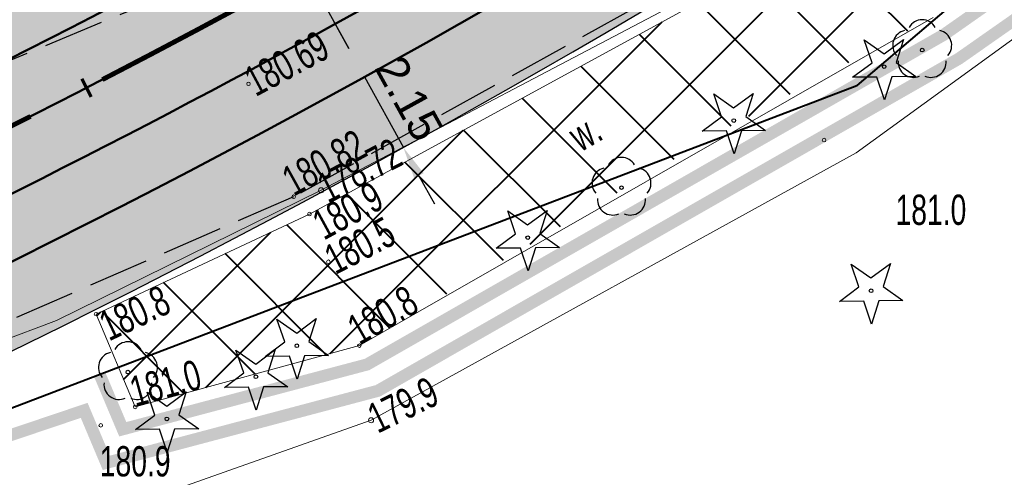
# Model space of a CAD drawing. Header units: metres. Extents: x 7429064 to 7431133, y 5709479 to 5714472.
# Tile 17 of 140: x 7429294 to 7429319, y 5709677 to 5709688. Entities that reach past the tile are written whole.
import ezdxf
from ezdxf.enums import TextEntityAlignment as Align

# ---------------------------------------------------------------- set-up
doc = ezdxf.new("R2010")
doc.units = ezdxf.units.M
for name, pattern in [('1', [0]), ('2_KTJZ01', [2, 1.5, -0.5]), ('3_KTJZ01', [2, 1.5, -0.5]), ('3_PTRW02', [0]), ('4_SUPT_01', [0]), ('4_SUPW_01', [0]), ('7_1', [0]), ('7_SUPT_01', [0]), ('7_SUPW_01', [0]), ('CENTER2', [1.125, 0.75, -0.125, 0.125, -0.125]), ('DASHED', [19.05, 12.7, -6.35]), ('HIDDEN', [0.375, 0.25, -0.125])]:
    doc.linetypes.add(name, pattern=pattern)
for name, color, linetype in [('_1_Mapa', 7, 'Continuous'), ('_1_X-REFY', 7, 'Continuous'), ('C-DROGI-SYTUACJA-ETYKIETY', 7, 'Continuous'), ('zzz.gaHSDomyslna', 7, 'Continuous')]:
    doc.layers.add(name, color=color, linetype=linetype)
doc.layers.add('_Brudnopis', color=22, linetype='Continuous', lineweight=50, plot=False)
for name, color, linetype, lineweight, true_color in [('_D_7_CZASOWE ZAJĘCIE_PRZEBUDOWA SIECI', 7, 'HIDDEN', 50, 0xd16900), ('DZIALKA_L_0', 7, '1', 40, 0x008000), ('HECZ DROGI ROWEROWE', 7, 'Continuous', 13, 0xff8a8a)]:
    doc.layers.add(name, color=color, linetype=linetype, lineweight=lineweight, true_color=true_color)
for name, color, linetype, lineweight in [('_D_7_TEREN NIEZBEDNY DLA OB_BUD', 252, 'HIDDEN', 50), ('_D_8_Wymiary', 7, 'Continuous', 20), ('_skarpy', 84, 'Continuous', 40), ('D_1_LINIA_KRAWĘŻNIK_BET_20_30 WYN 12 CM - III', 7, 'Continuous', 50), ('gaPoziome', 7, 'Continuous', 30), ('KRAWĘŻNIK BETONOWY 12_25 WYN 0 CM', 250, 'DASHED', 50), ('KTJZ_L_0', 252, '2_KTJZ01', 30), ('OBOP_T_0', 82, 'Continuous', 30), ('OBOP_T_1', 82, 'Continuous', 30), ('PTRW_E_T_0', 252, 'Continuous', 15), ('PTRW_L_1', 252, 'Continuous', 18), ('RTPW_T_0', 252, 'Continuous', 15), ('RTPW_T_1', 252, 'Continuous', 15), ('SUPT_L_0', 252, '4_SUPT_01', 18), ('SUPW_L_0', 252, '4_SUPW_01', 18), ('SUTT_T_0', 252, 'Continuous', 18), ('SUTW_T_0', 252, 'Continuous', 18)]:
    doc.layers.add(name, color=color, linetype=linetype, lineweight=lineweight)
doc.layers.add('D_1_LINIA_OBRZEŻE_BET_6x30cm - III', color=24, linetype='Continuous', lineweight=30, transparency=0.3)
for name, color, linetype, lineweight, true_color, transparency in [('D_2_HECZ_CHODNIK_KOSTKA', 7, 'Continuous', 0, 0xf7f588, 0.35), ('D_2_HECZ_JEZDNIA KR3- NOWA KONSTRUKCJA', 7, 'Continuous', 13, 0x99e6ff, 0.3), ('D_2_HECZ_JEZDNIA KR3- NOWA KONSTRUKCJA G4', 7, 'Continuous', 13, 0xbdbdbd, 0.3)]:
    doc.layers.add(name, color=color, linetype=linetype, lineweight=lineweight, true_color=true_color, transparency=transparency)
doc.styles.add('major_arial', font='arial.ttf')
doc.dimstyles.new('major_500', dxfattribs={"dimtxt": 0.8, "dimasz": 0.8, "dimexe": 0.5, "dimexo": 1, "dimgap": 0.3, "dimtad": 1, "dimzin": 1, "dimdsep": 46, "dimtxsty": 'major_arial', "dimcen": 0, "dimse1": 1, "dimse2": 1, "dimaunit": 1, "dimadec": 1, "dimazin": 0, "dimtfac": 1, "dimtix": 1, "dimtmove": 0, "dimatfit": 3, "dimfxl": 2, "dimfxlon": 1, "dimtolj": 1, "dimarcsym": 0})

# ---------------------------------------------------------------- blocks, each defined once
blk = doc.blocks.new('*D53')
at = {"layer": '_D_8_Wymiary', "color": 0, "lineweight": -2, "transparency": 16777216}
for p, q in [((7429299.908, 5709692.277), (7429299.471, 5709692.036)), ((7429300.295, 5709691.577), (7429302.419, 5709687.724)), ((7429302.806, 5709687.024), (7429302.368, 5709686.782))]:
    blk.add_line(p, q, dxfattribs=at)
at = {"layer": '_D_8_Wymiary', "color": 0, "transparency": 16777216}
for points in [[(7429300.411, 5709691.641), (7429300.178, 5709691.512), (7429299.908, 5709692.277)], [(7429302.536, 5709687.789), (7429302.302, 5709687.66), (7429302.806, 5709687.024)]]:
    blk.add_solid(points, dxfattribs=at)
at = {"layer": 'Defpoints', "color": 0, "transparency": 16777216}
for p in [(7429300.207, 5709692.442), (7429303.344, 5709687.321), (7429302.806, 5709687.024)]:
    blk.add_point(p, dxfattribs=at)
at = {"layer": '_D_8_Wymiary', "color": 0, "transparency": 16777216, "insert": (7429301.977, 5709689.993), "char_height": 0.8, "attachment_point": 5, "rotation": 298.8745, "style": 'major_arial'}
blk.add_mtext('\\A1;6.00', dxfattribs=at)
blk = doc.blocks.new('*D54')
at = {"layer": '_D_8_Wymiary', "color": 0, "lineweight": -2, "transparency": 16777216}
for p, q in [((7429302.419, 5709687.724), (7429302.033, 5709688.425)), ((7429302.806, 5709687.024), (7429302.368, 5709686.782)), ((7429302.806, 5709687.024), (7429303.771, 5709685.272)), ((7429303.771, 5709685.272), (7429303.334, 5709685.031)), ((7429304.158, 5709684.572), (7429304.544, 5709683.871))]:
    blk.add_line(p, q, dxfattribs=at)
at = {"layer": '_D_8_Wymiary', "color": 0, "transparency": 16777216}
for points in [[(7429302.536, 5709687.789), (7429302.302, 5709687.66), (7429302.806, 5709687.024)], [(7429304.275, 5709684.636), (7429304.041, 5709684.507), (7429303.771, 5709685.272)]]:
    blk.add_solid(points, dxfattribs=at)
at = {"layer": 'Defpoints', "color": 0, "transparency": 16777216}
for p in [(7429303.344, 5709687.321), (7429304.163, 5709685.488), (7429303.771, 5709685.272)]:
    blk.add_point(p, dxfattribs=at)
at = {"layer": '_D_8_Wymiary', "color": 0, "transparency": 16777216, "insert": (7429303.909, 5709686.49), "char_height": 0.8, "attachment_point": 5, "rotation": 298.8745, "style": 'major_arial'}
blk.add_mtext('\\A1;2.15', dxfattribs=at)
blk = doc.blocks.new('3_OBOP02_01')
at = {"linetype": 'Continuous'}
blk.add_circle((0, 0), 0.045, dxfattribs=at)
for centre, start, end in [((0, 0.375), 30.1401, 149.8599), ((-0.357, 0.116), 102.1445, 221.86), ((0.357, 0.116), 318.14, 77.8555), ((-0.22, -0.303), 174.1482, 293.8542), ((0.22, -0.303), 246.1458, 5.8518)]:
    blk.add_arc(centre, 0.375, start, end, dxfattribs=at)
blk = doc.blocks.new('3_OBOP01_01')
at = {"linetype": 'Continuous'}
for p, q in [((-0.3012, 0.09375), (-0.4937, 0.6621)), ((-0.4937, 0.6621), (-0.0039, 0.31545)), ((-0.0039, 0.31545), (0.4771, 0.67415)), ((0.4771, 0.67415), (0.2988, 0.1012)), ((-0.78225, -0.26495), (-0.3012, 0.09375)), ((0.2988, 0.1012), (0.7886, -0.24545)), ((-0.18225, -0.2575), (-0.78225, -0.26495)), ((0.01025, -0.82585), (-0.18225, -0.2575)), ((0.1886, -0.2529), (0.01025, -0.82585)), ((0.7886, -0.24545), (0.1886, -0.2529))]:
    blk.add_line(p, q, dxfattribs=at)
blk.add_circle((0, 0), 0.045, dxfattribs=at)
blk = doc.blocks.new('3_RTPW01')
at = {"linetype": 'Continuous'}
blk.add_circle((0, 0), 0.045, dxfattribs=at)
blk = doc.blocks.new('3_RTPW02')
at = {"linetype": 'Continuous'}
blk.add_circle((0, 0), 0.045, dxfattribs=at)
blk = doc.blocks.new('7_SUPS01_07')
at = {"linetype": 'Continuous'}
blk.add_circle((0, 0), 0.0625, dxfattribs=at)
blk = doc.blocks.new('7_SUPS01_08')
at = {"linetype": 'Continuous'}
blk.add_circle((0, 0), 0.0625, dxfattribs=at)
blk = doc.blocks.new('X-ref_MDCP_Szara')
at = {"layer": 'DZIALKA_L_0', "linetype": '1'}
for p in [(7429408.88, 5709766.76), (7429284.72, 5709675.26)]:
    blk.add_line(p, (7429315.02, 5709686.81), dxfattribs=at)
at = {"layer": 'KTJZ_L_0', "linetype": '3_KTJZ01'}
for p, q in [((7429314.78, 5709691.65), (7429301.05, 5709684.05)), ((7429285.66, 5709683.98), (7429298.95, 5709689.48)), ((7429301.05, 5709684.05), (7429288.64, 5709678.65))]:
    blk.add_line(p, q, dxfattribs=at)
at = {"layer": 'PTRW_L_1', "linetype": '3_PTRW02'}
for p, q in [((7429301.44, 5709683.62), (7429315.13, 5709691.08)), ((7429316.91, 5709688.49), (7429302.68, 5709680.36)), ((7429296.15, 5709681.14), (7429301.44, 5709683.62)), ((7429297.12, 5709678.84), (7429296.15, 5709681.14)), ((7429302.68, 5709680.36), (7429297.12, 5709678.84))]:
    blk.add_line(p, q, dxfattribs=at)
at = {"layer": 'SUPT_L_0', "linetype": '7_SUPT_01'}
for p, q in [((7429315, 5709685.14), (7429332.7, 5709697.97)), ((7429302.97, 5709678.51), (7429315, 5709685.14)), ((7429297.57, 5709676.6), (7429302.97, 5709678.51))]:
    blk.add_line(p, q, dxfattribs=at)
at = {"layer": 'SUPW_L_0', "linetype": '7_SUPW_01'}
for p, q in [((7429301.73, 5709684.21), (7429311.72, 5709689.46)), ((7429295.17, 5709680.98), (7429301.73, 5709684.21)), ((7429258.41, 5709667.37), (7429295.17, 5709680.98))]:
    blk.add_line(p, q, dxfattribs=at)
at = {"layer": 'SUPW_L_0', "linetype": '7_1'}
for p, q in [((7429301.73, 5709684.21), (7429311.72, 5709689.46)), ((7429295.17, 5709680.98), (7429301.73, 5709684.21)), ((7429258.41, 5709667.37), (7429295.17, 5709680.98))]:
    blk.add_line(p, q, dxfattribs=at)
at = {"layer": 'OBOP_T_0'}
for p in [(7429315.698, 5709687.276), (7429311.967, 5709685.94), (7429306.858, 5709683.037), (7429315.374, 5709681.721), (7429301.129, 5709680.357), (7429300.113, 5709679.588), (7429297.906, 5709678.543)]:
    blk.add_blockref('3_OBOP01_01', p, dxfattribs=at)
at = {"layer": 'OBOP_T_1'}
for p in [(7429316.641, 5709687.687), (7429309.182, 5709684.275), (7429296.939, 5709679.704)]:
    blk.add_blockref('3_OBOP02_01', p, dxfattribs=at)
at = {"layer": 'RTPW_T_0'}
for p in [(7429314.208, 5709685.455), (7429301.44, 5709683.62), (7429301.91, 5709682.44), (7429296.15, 5709681.14), (7429302.68, 5709680.36), (7429297.12, 5709678.84), (7429296.265, 5709678.384)]:
    blk.add_blockref('3_RTPW01', p, dxfattribs=at)
at = {"layer": 'RTPW_T_1'}
for p in [(7429299.93, 5709686.85), (7429301.05, 5709684.05)]:
    blk.add_blockref('3_RTPW02', p, dxfattribs=at)
at = {"layer": 'SUTT_T_0'}
blk.add_blockref('7_SUPS01_07', (7429302.97, 5709678.51), dxfattribs=at)
at = {"layer": 'SUTW_T_0'}
blk.add_blockref('7_SUPS01_08', (7429301.73, 5709684.21), dxfattribs=at)
at = {"layer": 'PTRW_E_T_0', "width": 0.7}
blk.add_text('w.', height=0.75, rotation=30.2033, dxfattribs=at).set_placement((7429308.281, 5709685.647), align=Align.MIDDLE)
at = {"layer": 'RTPW_T_0', "width": 0.7}
for s, rotation, p in [('180.9', 28.587, (7429301.44, 5709683.62)), ('180.8', 25.1176, (7429296.15, 5709681.14))]:
    blk.add_text(s, height=0.75, rotation=rotation, dxfattribs=at).set_placement(p, align=Align.TOP_LEFT)
for s, p in [('181.0', (7429315.979, 5709684.103)), ('180.9', (7429296.24, 5709677.868))]:
    blk.add_text(s, height=0.75, dxfattribs=at).set_placement(p, align=Align.TOP_LEFT)
blk.add_text('180.5', height=0.75, rotation=27.4028, dxfattribs=at).set_placement((7429301.91, 5709682.44), align=Align.MIDDLE_LEFT)
for s, rotation, p in [('180.8', 29.7405, (7429302.68, 5709680.36)), ('181.0', 15.29, (7429297.12, 5709678.84))]:
    blk.add_text(s, height=0.75, rotation=rotation, dxfattribs=at).set_placement(p)
at = {"layer": 'RTPW_T_1', "width": 0.7}
blk.add_text('180.69', height=0.75, rotation=28.2754, dxfattribs=at).set_placement((7429299.93, 5709686.85), align=Align.MIDDLE_LEFT)
blk.add_text('180.82', height=0.75, rotation=28.9659, dxfattribs=at).set_placement((7429301.05, 5709684.05))
at = {"layer": 'SUTT_T_0', "width": 0.7}
blk.add_text('179.9', height=0.75, rotation=25.9017, dxfattribs=at).set_placement((7429302.97, 5709678.51), align=Align.MIDDLE_LEFT)
at = {"layer": 'SUTW_T_0', "width": 0.7}
blk.add_text('178.72', height=0.75, rotation=27.3821, dxfattribs=at).set_placement((7429301.73, 5709684.21), align=Align.MIDDLE_LEFT)
blk = doc.blocks.new('*U273')
at = {"layer": 'zzz.gaHSDomyslna', "color": 140}
for points in [[(10.804, 5.219, 0.12, 0.12, 0.004545), (14.34, 7.089, 0.12, 0.12, 0)], [(5.438, 2.536, 0.12, 0.12, 0.004545), (9.023, 4.308, 0.12, 0.12, 0)]]:
    blk.add_lwpolyline(points, format="xyseb", dxfattribs=at)
blk = doc.blocks.new('*U212')
at = {"layer": 'zzz.gaHSDomyslna', "color": 140}
blk.add_lwpolyline([(0, 0, 0.24, 0.24, 0.067069), (48.758, 31.23, 0.24, 0.24, 0), (144.584, 112.538, 0.24, 0.24, 0)], format="xyseb", dxfattribs=at)
blk = doc.blocks.new('X-ref_SOR')
at = {"layer": 'gaPoziome'}
for name, p in [('*U212', (7429286.754, 5709685.827)), ('*U273', (7429285.501, 5709681.735))]:
    blk.add_blockref(name, p, dxfattribs=at)
blk = doc.blocks.new('AeccTickLine')
at = {"color": 0, "linetype": 'ByBlock', "lineweight": -2}
blk.add_line((0, 1), (0, -1), dxfattribs=at)
blk = doc.blocks.new('OŚ_Dąbrowskiego_1')
at = {"layer": '_D_8_Wymiary', "color": 1, "linetype": 'CENTER2', "lineweight": 35, "flags": 128}
blk.add_lwpolyline([(7429230.998, 5709660.664), (7429273.145, 5709676.622, 0.085629), (7429337.582, 5709714.618), (7429502.301, 5709854.381), (7429714.669, 5710036.139), (7429868.111, 5710165.952)], format="xyb", dxfattribs=at)
at = {"layer": 'C-DROGI-SYTUACJA-ETYKIETY', "color": 7, "linetype": 'Continuous', "lineweight": 60, "xscale": 0.25, "yscale": 0.25, "zscale": 0.25, "rotation": 27.23087736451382}
blk.add_blockref('AeccTickLine', (7429295.913, 5709686.751), dxfattribs=at)

msp = doc.modelspace()

# ---------------------------------------------------------------- hatches: boundary and pattern name
at = {"layer": '_skarpy'}
h = msp.add_hatch(dxfattribs=at)
h.set_pattern_fill('ANSI37', color=256, scale=0.5)
h.set_pattern_definition([(45, (22026.314, 8309.6793), (-1.12253201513, 1.12253201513), []), (135, (22026.314, 8309.6793), (-1.12253201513, -1.12253201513), [])])
h.paths.add_polyline_path([(7429315.13, 5709691.08), (7429301.44, 5709683.62), (7429296.15, 5709681.14), (7429297.12, 5709678.84), (7429302.68, 5709680.36), (7429311.614, 5709685.659), (7429316.91, 5709688.49), (7429329.38, 5709697.22), (7429352, 5709716.72), (7429362.81, 5709726.6), (7429361.13, 5709728.54), (7429350.31, 5709719.17), (7429327.69, 5709699.85)])
at = {"layer": 'D_2_HECZ_CHODNIK_KOSTKA', "transparency": 33554585}
h = msp.add_hatch(color=256, dxfattribs=at)
h.dxf.hatch_style = 1
edge = h.paths.add_edge_path()
edge.add_line((7429397.755, 5709761.543), (7429398.682, 5709762.329))
edge.add_arc((7429400.893, 5709757.845), 5, 116.2446, 130.3144)
edge.add_line((7429397.658, 5709761.657), (7429354.505, 5709725.042))
edge.add_line((7429354.505, 5709725.042), (7429339.523, 5709712.33))
edge.add_arc((7429194.822, 5709882.942), 223.711, 294.66533, 310.3021, ccw=False)
edge.add_arc((7429290.685, 5709674.19), 6, 114.6653, 169.481)
edge.add_line((7429284.786, 5709675.285), (7429285.343, 5709675.497))
edge.add_arc((7429290.685, 5709674.19), 5.5, 114.6653, 166.2461, ccw=False)
edge.add_line((7429288.39, 5709679.188), (7429288.635, 5709678.64))
edge.add_arc((7429290.685, 5709674.19), 4.9, 114.7369, 161.2456)
edge.add_line((7429286.045, 5709675.765), (7429287.318, 5709676.25))
edge.add_line((7429287.318, 5709676.25), (7429289.254, 5709677.949))
edge.add_arc((7429195.246, 5709882.369), 225, 294.69669, 310.31443)
edge.add_line((7429340.817, 5709710.805), (7429355.799, 5709723.517))
edge.add_line((7429355.799, 5709723.517), (7429398.725, 5709759.94))
edge.add_line((7429398.725, 5709759.94), (7429403.432, 5709761.977))
edge.add_arc((7429400.893, 5709757.845), 4.85, 58.4217, 130.3144)
at = {"layer": 'D_2_HECZ_JEZDNIA KR3- NOWA KONSTRUKCJA'}
h = msp.add_hatch(color=256, dxfattribs=at)
h.dxf.hatch_style = 1
edge = h.paths.add_edge_path()
edge.add_arc((7429610.557, 5709990.469), 30, 310.559, 314.2935)
edge.add_arc((7429610.557, 5709990.469), 30, 314.2935, 325.3941)
edge.add_line((7429635.249, 5709973.431), (7429635.899, 5709972.672))
edge.add_line((7429635.899, 5709972.672), (7429667.702, 5709999.89))
edge.add_line((7429667.702, 5709999.89), (7429675.246, 5710006.347))
edge.add_line((7429675.246, 5710006.347), (7429712.724, 5710038.423))
edge.add_line((7429712.724, 5710038.423), (7429823.828, 5710132.378))
edge.add_line((7429823.828, 5710132.378), (7429834.316, 5710141.377))
edge.add_line((7429834.316, 5710141.377), (7429846.156, 5710151.524))
edge.add_line((7429846.156, 5710151.524), (7429850.099, 5710146.734))
edge.add_line((7429850.099, 5710146.734), (7429838.187, 5710136.85))
edge.add_line((7429838.187, 5710136.85), (7429827.698, 5710127.833))
edge.add_line((7429827.698, 5710127.833), (7429716.613, 5710033.854))
edge.add_line((7429716.613, 5710033.854), (7429633.474, 5709962.699))
edge.add_arc((7429636.726, 5709958.9), 5, 130.559, 193.2571)
edge.add_line((7429631.859, 5709957.753), (7429636.051, 5709939.958))
edge.add_line((7429636.051, 5709939.958), (7429630.653, 5709938.888))
edge.add_line((7429630.653, 5709938.888), (7429629.491, 5709943.821))
edge.add_arc((7429623.651, 5709942.445), 6, 13.2571, 130.559)
edge.add_line((7429619.749, 5709947.003), (7429619.729, 5709946.986))
edge.add_line((7429619.729, 5709946.986), (7429617.779, 5709949.265))
edge.add_line((7429617.779, 5709949.265), (7429606.383, 5709939.512))
edge.add_line((7429606.383, 5709939.512), (7429594.274, 5709929.149))
edge.add_line((7429594.274, 5709929.149), (7429594.825, 5709928.314))
edge.add_line((7429594.825, 5709928.314), (7429589.708, 5709924.935))
edge.add_arc((7429606.237, 5709899.9), 30, 123.434, 130.559)
edge.add_line((7429586.73, 5709922.692), (7429529.23, 5709873.48))
edge.add_line((7429529.23, 5709873.48), (7429502.179, 5709850.343))
edge.add_line((7429502.179, 5709850.343), (7429339.523, 5709712.33))
edge.add_arc((7429194.822, 5709882.942), 223.711, 294.66533, 310.3021, ccw=False)
edge.add_arc((7429190.304, 5709894.737), 236.317, 290.79615, 294.46753, ccw=False)
edge.add_line((7429274.207, 5709673.816), (7429245.41, 5709663.13))
edge.add_line((7429245.41, 5709663.13), (7429242.106, 5709661.907))
edge.add_line((7429242.106, 5709661.907), (7429240.354, 5709666.717))
edge.add_line((7429240.354, 5709666.717), (7429244.254, 5709668.201))
edge.add_line((7429244.254, 5709668.201), (7429272.082, 5709679.428))
edge.add_arc((7429195.246, 5709882.369), 217, 290.73736, 310.31443)
edge.add_line((7429335.641, 5709716.905), (7429500.355, 5709856.664))
edge.add_line((7429500.355, 5709856.664), (7429629.269, 5709966.997))
edge.add_line((7429629.269, 5709966.997), (7429630.064, 5709967.677))
at = {"layer": 'D_2_HECZ_JEZDNIA KR3- NOWA KONSTRUKCJA G4'}
h = msp.add_hatch(color=256, dxfattribs=at)
h.dxf.hatch_style = 1
edge = h.paths.add_edge_path()
edge.add_line((7429364.863, 5709745.792), (7429431.778, 5709802.569))
edge.add_line((7429431.778, 5709802.569), (7429431.696, 5709803.653))
edge.add_line((7429431.696, 5709803.653), (7429333.053, 5709719.955))
edge.add_arc((7429195.246, 5709882.369), 213, 294.72333, 310.31443, ccw=False)
edge.add_line((7429284.33, 5709688.893), (7429284.698, 5709688.094))
edge.add_arc((7429195.216, 5709882.43), 213.948, 294.72369, 310.31054)
edge.add_line((7429333.625, 5709719.284), (7429364.863, 5709745.792))
at = {"layer": 'HECZ DROGI ROWEROWE'}
h = msp.add_hatch(color=256, dxfattribs=at)
h.dxf.hatch_style = 1
edge = h.paths.add_edge_path()
edge.add_arc((7429796.82, 5710136.433), 20.404, 308.0322, 334.2528)
edge.add_arc((7429835.93, 5710116.897), 23.318, 143.7897, 152.7624, ccw=False)
edge.add_arc((7429839.325, 5710112.767), 28.527, 132.1511, 141.1238, ccw=False)
edge.add_line((7429820.181, 5710133.917), (7429834.124, 5710145.713))
edge.add_arc((7429837.354, 5710141.896), 5, 102.0154, 130.2315, ccw=False)
edge.add_line((7429836.313, 5710146.786), (7429842.063, 5710148.01))
edge.add_line((7429842.063, 5710148.01), (7429845.234, 5710150.73))
edge.add_line((7429845.234, 5710150.73), (7429843.045, 5710150.264))
edge.add_arc((7429842.629, 5710152.22), 2, 169.0596, 282.0154, ccw=False)
edge.add_line((7429840.665, 5710152.6), (7429846.908, 5710184.895))
edge.add_arc((7429848.38, 5710184.61), 1.5, 109.3988, 169.0596, ccw=False)
edge.add_line((7429847.882, 5710186.025), (7429848.854, 5710186.367))
edge.add_line((7429848.854, 5710186.367), (7429847.265, 5710191.424))
edge.add_line((7429847.265, 5710191.424), (7429846.903, 5710192.479))
edge.add_line((7429846.903, 5710192.479), (7429845.675, 5710198.449))
edge.add_arc((7429825.958, 5710195.082), 20.002, -10.9391, 9.6882, ccw=False)
edge.add_line((7429845.597, 5710191.287), (7429839.403, 5710159.242))
edge.add_arc((7429819.766, 5710163.038), 20, 310.2315, 349.0596, ccw=False)
edge.add_line((7429832.684, 5710147.769), (7429817.64, 5710135.042))
edge.add_arc((7429832.495, 5710117.483), 23, 130.2315, 151.7604)
edge.add_arc((7429794.613, 5710137.829), 20, 310.2315, 331.7604, ccw=False)
edge.add_line((7429807.531, 5710122.56), (7429710.78, 5710040.708))
edge.add_line((7429710.78, 5710040.708), (7429674.341, 5710009.522))
edge.add_arc((7429663.288, 5710022.437), 17, 303.434, 310.559, ccw=False)
edge.add_line((7429672.654, 5710008.25), (7429665.175, 5710003.312))
edge.add_arc((7429654.155, 5710020.002), 20, 287.2523, 303.434, ccw=False)
edge.add_line((7429660.087, 5710000.902), (7429655.396, 5709999.445))
edge.add_arc((7429662.069, 5709977.958), 22.5, 107.2523, 130.559)
edge.add_line((7429647.439, 5709995.052), (7429638.424, 5709987.337))
edge.add_arc((7429653.054, 5709970.242), 22.5, 130.559, 144.5953)
edge.add_line((7429634.715, 5709983.278), (7429621.962, 5709965.306))
edge.add_arc((7429606.364, 5709977.009), 19.5, 310.559, 323.1201, ccw=False)
edge.add_line((7429619.043, 5709962.194), (7429498.409, 5709858.948))
edge.add_line((7429498.409, 5709858.948), (7429409.747, 5709783.718))
edge.add_line((7429409.747, 5709783.718), (7429333.7, 5709719.193))
edge.add_arc((7429195.246, 5709882.369), 214, 294.99294, 310.31443, ccw=False)
edge.add_line((7429285.662, 5709688.408), (7429286.787, 5709685.755))
edge.add_arc((7429195.216, 5709882.43), 216.948, 294.96649, 310.31053)
edge.add_line((7429335.566, 5709716.997), (7429500.277, 5709856.756))
edge.add_line((7429500.277, 5709856.756), (7429621.38, 5709960.403))
edge.add_line((7429621.38, 5709960.403), (7429627.625, 5709965.748))
edge.add_line((7429627.625, 5709965.748), (7429629.904, 5709967.698))
edge.add_line((7429629.904, 5709967.698), (7429629.179, 5709968.529))
edge.add_arc((7429630.687, 5709969.843), 2, 144.5953, 221.0823, ccw=False)
edge.add_line((7429629.056, 5709971.002), (7429636.752, 5709981.829))
edge.add_arc((7429653.054, 5709970.242), 20, 130.559, 144.5953, ccw=False)
edge.add_line((7429640.049, 5709985.437), (7429649.631, 5709993.62))
edge.add_arc((7429662.069, 5709977.958), 20, 107.2523, 128.4533, ccw=False)
edge.add_line((7429656.137, 5709997.058), (7429665.185, 5709999.868))
edge.add_line((7429665.185, 5709999.868), (7429673.721, 5710005.504))
edge.add_arc((7429657.258, 5710030.439), 29.88, 303.434, 310.559)
edge.add_line((7429676.687, 5710007.738), (7429712.64, 5710038.509))
edge.add_line((7429712.64, 5710038.509), (7429809.391, 5710120.361))
edge.add_line((7429809.391, 5710120.361), (7429809.391, 5710120.361))

# ---------------------------------------------------------------- linework, layer by layer
at = {"layer": '_Brudnopis', "flags": 128}
for points in [[(7429230.998, 5709660.664), (7429273.145, 5709676.622, 0.085605), (7429337.585, 5709714.618), (7429368.823, 5709741.125), (7429502.301, 5709854.381), (7429714.669, 5710036.139), (7429868.111, 5710165.952)], [(7429230.466, 5709662.067), (7429272.613, 5709678.025, 0.085605), (7429336.614, 5709715.761), (7429367.852, 5709742.269)], [(7429231.529, 5709659.262), (7429273.676, 5709675.219, 0.085605), (7429338.555, 5709713.474), (7429369.793, 5709739.982)]]:
    msp.add_lwpolyline(points, format="xyb", dxfattribs=at)
at = {"layer": '_D_7_CZASOWE ZAJĘCIE_PRZEBUDOWA SIECI', "ltscale": 10, "const_width": 0.3, "flags": 128}
msp.add_lwpolyline([(7429296.236, 5709679.65), (7429296.811, 5709678.287), (7429302.871, 5709679.893), (7429317.178, 5709688.067), (7429329.723, 5709696.856), (7429363.513, 5709726.552), (7429362.733, 5709727.452)], dxfattribs=at)
at = {"layer": '_D_7_TEREN NIEZBEDNY DLA OB_BUD', "ltscale": 10, "const_width": 0.3, "flags": 128}
msp.add_lwpolyline([(7429838.642, 5710133.498), (7429838.163, 5710130.983), (7429669.785, 5709988.07), (7429674.221, 5709982.833), (7429665.132, 5709974.906), (7429667.705, 5709971.871), (7429662.832, 5709967.707), (7429665.637, 5709964.494), (7429637.109, 5709939.516), (7429616.438, 5709933.991), (7429410.711, 5709758.425), (7429398.46, 5709756.965), (7429363.725, 5709727.377), (7429364.497, 5709726.485), (7429330.157, 5709696.304), (7429317.553, 5709687.475), (7429303.139, 5709679.24), (7429296.402, 5709677.454), (7429295.854, 5709678.755), (7429285.213, 5709675.171), (7429285.468, 5709665.629), (7429278.469, 5709665.47), (7429278.347, 5709670.061), (7429254.481, 5709660.887), (7429229.937, 5709651.368), (7429224.487, 5709665.833), (7429244.657, 5709675.131), (7429249.847, 5709679.192), (7429269.079, 5709686.95), (7429282.549, 5709692.752), (7429296.468, 5709699.803), (7429307.464, 5709706.348), (7429318.986, 5709714.248), (7429330.313, 5709723.204), (7429495.004, 5709862.943), (7429615.273, 5709965.877), (7429632.42, 5709989.108), (7429648.373, 5710002.762), (7429661.377, 5710006.8), (7429669.911, 5710012.64), (7429707.476, 5710044.593), (7429834.508, 5710152.316), (7429838.121, 5710158.939), (7429844.755, 5710193.28), (7429843.741, 5710206.48), (7429852.314, 5710203.598), (7429849.368, 5710188.375), (7429850.227, 5710185.684), (7429848.746, 5710185.163), (7429846.827, 5710175.247), (7429842.58, 5710153.283), (7429856.534, 5710164.104), (7429864.199, 5710154.59)], close=True, dxfattribs=at)
at = {"layer": 'D_1_LINIA_KRAWĘŻNIK_BET_20_30 WYN 12 CM - III'}
msp.add_lwpolyline([(7429288.181, 5709679.642, 0.068334), (7429339.523, 5709712.33), (7429354.505, 5709725.042)], format="xyb", dxfattribs=at)
at = {"layer": 'D_1_LINIA_OBRZEŻE_BET_6x30cm - III', "flags": 128}
msp.add_lwpolyline([(7429289.254, 5709677.949, 0.068251), (7429340.817, 5709710.805), (7429355.799, 5709723.517), (7429398.725, 5709759.94), (7429403.599, 5709762.049)], format="xyb", dxfattribs=at)
at = {"layer": 'KRAWĘŻNIK BETONOWY 12_25 WYN 0 CM', "ltscale": 0.1, "flags": 128}
for points in [[(7429622.219, 5709965.698, -0.061321), (7429618.922, 5709962.09), (7429498.409, 5709858.948), (7429333.7, 5709719.193, -0.068134), (7429284.749, 5709687.985)], [(7429430.515, 5709797.405), (7429335.641, 5709716.905, -0.067069), (7429286.838, 5709685.646)]]:
    msp.add_lwpolyline(points, format="xyb", dxfattribs=at)

# ---------------------------------------------------------------- block references
at = {"layer": '_1_Mapa'}
msp.add_blockref('X-ref_MDCP_Szara', (0, 0), dxfattribs=at)
at = {"layer": '_1_X-REFY'}
for name in ['X-ref_SOR', 'OŚ_Dąbrowskiego_1']:
    msp.add_blockref(name, (0, 0), dxfattribs=at)

# ---------------------------------------------------------------- dimensions: what is measured, and where the dimension line sits
at = {"layer": '_D_8_Wymiary'}
dim = msp.add_linear_dim(base=(7429302.806, 5709687.024), p1=(7429300.207, 5709692.442), p2=(7429303.344, 5709687.321), angle=118.8745, dimstyle='major_500', override={"dimse1": 0, "dimse2": 0, "dimtmove": 1}, dxfattribs=at)
dim.commit()
dim.dimension.update_dxf_attribs({"geometry": '*D53', "text_midpoint": (7429301.977, 5709689.993)})
dim = msp.add_linear_dim(base=(7429303.771, 5709685.272), p1=(7429303.344, 5709687.321), p2=(7429304.163, 5709685.488), angle=118.8745, text='2.15', dimstyle='major_500', override={"dimse1": 0, "dimse2": 0, "dimtmove": 1}, dxfattribs=at)
dim.commit()
dim.dimension.update_dxf_attribs({"geometry": '*D54', "text_midpoint": (7429303.909, 5709686.49)})

doc.saveas('drawing.dxf')
